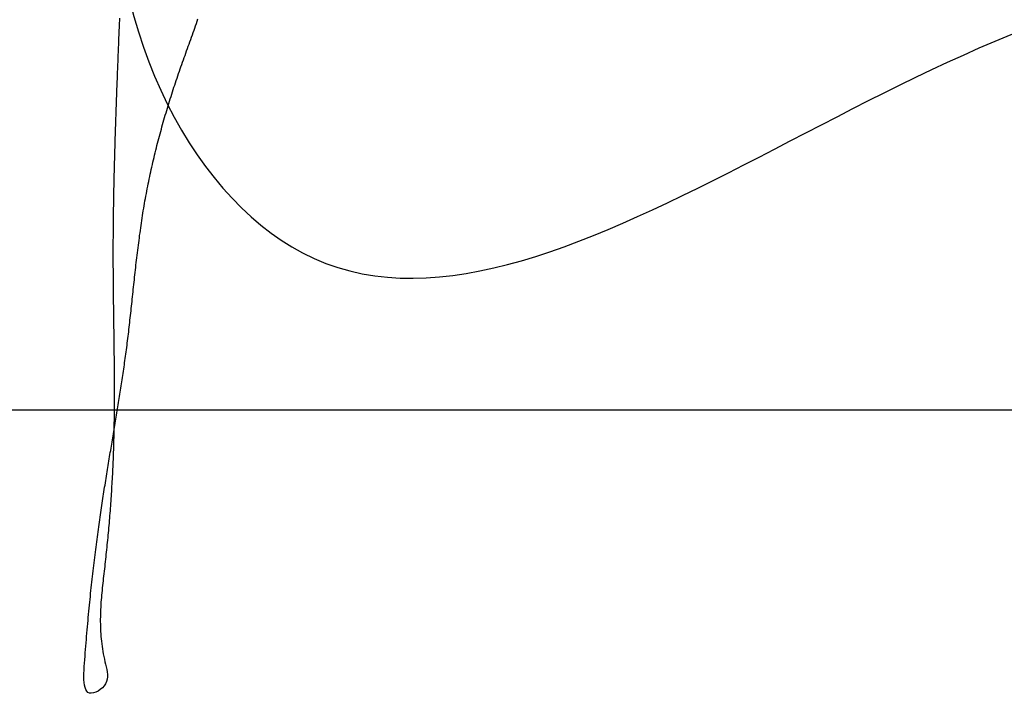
# Model space of a CAD drawing. Header units: millimetres. Extents: x 523431 to 527346, y -48565 to -47721.
# Tile 208 of 217: x 527202.75 to 527206.97, y -48545.96 to -48543.07. Entities that reach past the tile are written whole.
import ezdxf

# ---------------------------------------------------------------- set-up
doc = ezdxf.new("R2010")
doc.units = ezdxf.units.MM

# ---------------------------------------------------------------- blocks, each defined once
blk = doc.blocks.new('A$C0BD840A7')
at = {"color": 5, "start_tangent": (-0.576065, 0.817404), "end_tangent": (1, 0)}
blk.add_spline([(6.7322, 5.9997), (6.9638, 6.7648), (6.8311, 7.132), (8.2398, 7.6625), (5.225, 1.9005), (6.0172, 0.1088), (10.0616, 1.2755)], degree=3, dxfattribs=at)

msp = doc.modelspace()

# ---------------------------------------------------------------- linework, layer by layer
at = {"color": 174}
for p, q in [((527203.1747, -48543.0875), (527203.1743, -48543.0979)), ((527203.1751, -48543.077), (527203.1747, -48543.0875)), ((527203.1755, -48543.0666), (527203.1751, -48543.077)), ((527203.502, -48543.0991), (527203.5054, -48543.0892)), ((527203.5054, -48543.0892), (527203.5088, -48543.0794)), ((527203.5088, -48543.0794), (527203.5122, -48543.0695)), ((527203.1731, -48543.1292), (527203.1726, -48543.1397)), ((527203.1735, -48543.1188), (527203.1731, -48543.1292)), ((527203.1739, -48543.1084), (527203.1735, -48543.1188)), ((527203.1743, -48543.0979), (527203.1739, -48543.1084)), ((527203.4846, -48543.1481), (527203.4881, -48543.1383)), ((527203.4881, -48543.1383), (527203.4916, -48543.1285)), ((527203.4916, -48543.1285), (527203.4951, -48543.1187)), ((527203.4951, -48543.1187), (527203.4985, -48543.1089)), ((527203.4985, -48543.1089), (527203.502, -48543.0991)), ((527203.171, -48543.1814), (527203.1706, -48543.1919)), ((527203.1714, -48543.171), (527203.171, -48543.1814)), ((527203.1718, -48543.1606), (527203.1714, -48543.171)), ((527203.1722, -48543.1501), (527203.1718, -48543.1606)), ((527203.1726, -48543.1397), (527203.1722, -48543.1501)), ((527203.4706, -48543.1871), (527203.4741, -48543.1774)), ((527203.4741, -48543.1774), (527203.4776, -48543.1676)), ((527203.4776, -48543.1676), (527203.4811, -48543.1579)), ((527203.4811, -48543.1579), (527203.4846, -48543.1481)), ((527203.1693, -48543.2232), (527203.1689, -48543.2336)), ((527203.1697, -48543.2128), (527203.1693, -48543.2232)), ((527203.1702, -48543.2023), (527203.1697, -48543.2128)), ((527203.1706, -48543.1919), (527203.1702, -48543.2023)), ((527203.4566, -48543.226), (527203.4601, -48543.2163)), ((527203.4601, -48543.2163), (527203.4636, -48543.2066)), ((527203.4636, -48543.2066), (527203.4671, -48543.1968)), ((527203.4671, -48543.1968), (527203.4706, -48543.1871)), ((527203.1677, -48543.265), (527203.1673, -48543.2754)), ((527203.1681, -48543.2545), (527203.1677, -48543.265)), ((527203.1685, -48543.2441), (527203.1681, -48543.2545)), ((527203.1689, -48543.2336), (527203.1685, -48543.2441)), ((527203.4392, -48543.2747), (527203.4427, -48543.265)), ((527203.4427, -48543.265), (527203.4461, -48543.2552)), ((527203.4461, -48543.2552), (527203.4496, -48543.2455)), ((527203.4496, -48543.2455), (527203.4531, -48543.2357)), ((527203.4531, -48543.2357), (527203.4566, -48543.226)), ((527203.166, -48543.3067), (527203.1656, -48543.3172)), ((527203.1664, -48543.2963), (527203.166, -48543.3067)), ((527203.1669, -48543.2859), (527203.1664, -48543.2963)), ((527203.1673, -48543.2754), (527203.1669, -48543.2859)), ((527203.4257, -48543.3138), (527203.4291, -48543.304)), ((527203.4291, -48543.304), (527203.4324, -48543.2942)), ((527203.4324, -48543.2942), (527203.4358, -48543.2845)), ((527203.4358, -48543.2845), (527203.4392, -48543.2747)), ((527203.1644, -48543.3485), (527203.164, -48543.359)), ((527203.1648, -48543.3381), (527203.1644, -48543.3485)), ((527203.1652, -48543.3276), (527203.1648, -48543.3381)), ((527203.1656, -48543.3172), (527203.1652, -48543.3276)), ((527203.4125, -48543.3531), (527203.4158, -48543.3432)), ((527203.4158, -48543.3432), (527203.4191, -48543.3334)), ((527203.4191, -48543.3334), (527203.4224, -48543.3236)), ((527203.4224, -48543.3236), (527203.4257, -48543.3138)), ((527203.1628, -48543.3903), (527203.1625, -48543.4008)), ((527203.1632, -48543.3799), (527203.1628, -48543.3903)), ((527203.1636, -48543.3694), (527203.1632, -48543.3799)), ((527203.164, -48543.359), (527203.1636, -48543.3694)), ((527203.3966, -48543.4024), (527203.3997, -48543.3925)), ((527203.3997, -48543.3925), (527203.4029, -48543.3826)), ((527203.4029, -48543.3826), (527203.4061, -48543.3728)), ((527203.4061, -48543.3728), (527203.4093, -48543.3629)), ((527203.4093, -48543.3629), (527203.4125, -48543.3531)), ((527203.1613, -48543.4321), (527203.1609, -48543.4425)), ((527203.1617, -48543.4217), (527203.1613, -48543.4321)), ((527203.1621, -48543.4112), (527203.1617, -48543.4217)), ((527203.1625, -48543.4008), (527203.1621, -48543.4112)), ((527203.3842, -48543.442), (527203.3873, -48543.4321)), ((527203.3873, -48543.4321), (527203.3903, -48543.4222)), ((527203.3903, -48543.4222), (527203.3934, -48543.4123)), ((527203.3934, -48543.4123), (527203.3966, -48543.4024)), ((527203.1598, -48543.4739), (527203.1595, -48543.4843)), ((527203.1602, -48543.4634), (527203.1598, -48543.4739)), ((527203.1606, -48543.453), (527203.1602, -48543.4634)), ((527203.1609, -48543.4425), (527203.1606, -48543.453)), ((527203.3722, -48543.4819), (527203.3752, -48543.4719)), ((527203.3752, -48543.4719), (527203.3782, -48543.4619)), ((527203.3782, -48543.4619), (527203.3812, -48543.452)), ((527203.3812, -48543.452), (527203.3842, -48543.442)), ((527203.1584, -48543.5157), (527203.1581, -48543.5261)), ((527203.1588, -48543.5052), (527203.1584, -48543.5157)), ((527203.1591, -48543.4948), (527203.1588, -48543.5052)), ((527203.1595, -48543.4843), (527203.1591, -48543.4948)), ((527203.3607, -48543.5219), (527203.3635, -48543.5119)), ((527203.3635, -48543.5119), (527203.3664, -48543.5019)), ((527203.3664, -48543.5019), (527203.3693, -48543.4919)), ((527203.3693, -48543.4919), (527203.3722, -48543.4819)), ((527203.157, -48543.5575), (527203.1567, -48543.5679)), ((527203.1574, -48543.547), (527203.157, -48543.5575)), ((527203.1577, -48543.5366), (527203.1574, -48543.547)), ((527203.1581, -48543.5261), (527203.1577, -48543.5366)), ((527203.3496, -48543.5621), (527203.3523, -48543.5521)), ((527203.3523, -48543.5521), (527203.3551, -48543.542)), ((527203.3551, -48543.542), (527203.3579, -48543.5319)), ((527203.3579, -48543.5319), (527203.3607, -48543.5219)), ((527203.1558, -48543.5993), (527203.1554, -48543.6097)), ((527203.1561, -48543.5888), (527203.1558, -48543.5993)), ((527203.1564, -48543.5784), (527203.1561, -48543.5888)), ((527203.1567, -48543.5679), (527203.1564, -48543.5784)), ((527203.3363, -48543.6127), (527203.3389, -48543.6026)), ((527203.3389, -48543.6026), (527203.3415, -48543.5924)), ((527203.3415, -48543.5924), (527203.3442, -48543.5823)), ((527203.3442, -48543.5823), (527203.3469, -48543.5722)), ((527203.3469, -48543.5722), (527203.3496, -48543.5621)), ((527203.1545, -48543.6411), (527203.1542, -48543.6515)), ((527203.1548, -48543.6306), (527203.1545, -48543.6411)), ((527203.1551, -48543.6202), (527203.1548, -48543.6306)), ((527203.1554, -48543.6097), (527203.1551, -48543.6202)), ((527203.3262, -48543.6534), (527203.3287, -48543.6432)), ((527203.3287, -48543.6432), (527203.3312, -48543.633)), ((527203.3312, -48543.633), (527203.3337, -48543.6228)), ((527203.3337, -48543.6228), (527203.3363, -48543.6127)), ((527203.1534, -48543.6829), (527203.1531, -48543.6934)), ((527203.1537, -48543.6725), (527203.1534, -48543.6829)), ((527203.154, -48543.662), (527203.1537, -48543.6725)), ((527203.1542, -48543.6515), (527203.154, -48543.662)), ((527203.3166, -48543.6943), (527203.3189, -48543.6841)), ((527203.3189, -48543.6841), (527203.3213, -48543.6738)), ((527203.3213, -48543.6738), (527203.3238, -48543.6636)), ((527203.3238, -48543.6636), (527203.3262, -48543.6534)), ((527203.1523, -48543.7247), (527203.1521, -48543.7352)), ((527203.1526, -48543.7142), (527203.1523, -48543.7247)), ((527203.1529, -48543.7038), (527203.1526, -48543.7142)), ((527203.1531, -48543.6934), (527203.1529, -48543.7038)), ((527203.3075, -48543.7354), (527203.3097, -48543.7251)), ((527203.3097, -48543.7251), (527203.312, -48543.7148)), ((527203.312, -48543.7148), (527203.3143, -48543.7046)), ((527203.3143, -48543.7046), (527203.3166, -48543.6943)), ((527203.1514, -48543.7665), (527203.1512, -48543.777)), ((527203.1516, -48543.7561), (527203.1514, -48543.7665)), ((527203.1519, -48543.7456), (527203.1516, -48543.7561)), ((527203.1521, -48543.7352), (527203.1519, -48543.7456)), ((527203.2988, -48543.7768), (527203.301, -48543.7664)), ((527203.301, -48543.7664), (527203.3031, -48543.7561)), ((527203.3031, -48543.7561), (527203.3053, -48543.7458)), ((527203.3053, -48543.7458), (527203.3075, -48543.7354)), ((527203.1505, -48543.8083), (527203.1503, -48543.8188)), ((527203.1507, -48543.7979), (527203.1505, -48543.8083)), ((527203.1509, -48543.7874), (527203.1507, -48543.7979)), ((527203.1512, -48543.777), (527203.1509, -48543.7874)), ((527203.2908, -48543.8184), (527203.2927, -48543.808)), ((527203.2927, -48543.808), (527203.2947, -48543.7976)), ((527203.2947, -48543.7976), (527203.2968, -48543.7872)), ((527203.2968, -48543.7872), (527203.2988, -48543.7768)), ((527203.1498, -48543.8501), (527203.1496, -48543.8606)), ((527203.1499, -48543.8397), (527203.1498, -48543.8501)), ((527203.1501, -48543.8292), (527203.1499, -48543.8397)), ((527203.1503, -48543.8188), (527203.1501, -48543.8292)), ((527203.2832, -48543.8603), (527203.285, -48543.8498)), ((527203.285, -48543.8498), (527203.2869, -48543.8393)), ((527203.2869, -48543.8393), (527203.2888, -48543.8289)), ((527203.2888, -48543.8289), (527203.2908, -48543.8184)), ((527203.1491, -48543.8919), (527203.149, -48543.9024)), ((527203.1493, -48543.8815), (527203.1491, -48543.8919)), ((527203.1494, -48543.871), (527203.1493, -48543.8815)), ((527203.1496, -48543.8606), (527203.1494, -48543.871)), ((527203.2762, -48543.9023), (527203.2779, -48543.8918)), ((527203.2779, -48543.8918), (527203.2796, -48543.8813)), ((527203.2796, -48543.8813), (527203.2814, -48543.8708)), ((527203.2814, -48543.8708), (527203.2832, -48543.8603)), ((527203.1486, -48543.9337), (527203.1485, -48543.9441)), ((527203.1487, -48543.9233), (527203.1486, -48543.9337)), ((527203.1489, -48543.9128), (527203.1487, -48543.9233)), ((527203.149, -48543.9024), (527203.1489, -48543.9128)), ((527203.2697, -48543.9446), (527203.2713, -48543.934)), ((527203.2713, -48543.934), (527203.2729, -48543.9235)), ((527203.2729, -48543.9235), (527203.2745, -48543.9129)), ((527203.2745, -48543.9129), (527203.2762, -48543.9023)), ((527203.1482, -48543.9755), (527203.1481, -48543.9859)), ((527203.1483, -48543.965), (527203.1482, -48543.9755)), ((527203.1484, -48543.9546), (527203.1483, -48543.965)), ((527203.1485, -48543.9441), (527203.1484, -48543.9546)), ((527203.2637, -48543.987), (527203.2652, -48543.9764)), ((527203.2652, -48543.9764), (527203.2667, -48543.9658)), ((527203.2667, -48543.9658), (527203.2682, -48543.9552)), ((527203.2682, -48543.9552), (527203.2697, -48543.9446)), ((527203.148, -48544.0068), (527203.1479, -48544.0173)), ((527203.1479, -48544.0173), (527203.1479, -48544.0277)), ((527203.1481, -48543.9964), (527203.148, -48544.0068)), ((527203.1481, -48543.9859), (527203.1481, -48543.9964)), ((527203.2581, -48544.0294), (527203.2594, -48544.0188)), ((527203.2594, -48544.0188), (527203.2608, -48544.0082)), ((527203.2608, -48544.0082), (527203.2622, -48543.9976)), ((527203.2622, -48543.9976), (527203.2637, -48543.987)), ((527203.1479, -48544.0382), (527203.1478, -48544.0486)), ((527203.1478, -48544.0486), (527203.1478, -48544.0591)), ((527203.1478, -48544.0591), (527203.1478, -48544.0695)), ((527203.1479, -48544.0277), (527203.1479, -48544.0382)), ((527203.2528, -48544.0718), (527203.2541, -48544.0612)), ((527203.2541, -48544.0612), (527203.2554, -48544.0506)), ((527203.2554, -48544.0506), (527203.2567, -48544.04)), ((527203.2567, -48544.04), (527203.2581, -48544.0294)), ((527203.1478, -48544.0695), (527203.1478, -48544.0799)), ((527203.1478, -48544.0799), (527203.1478, -48544.0904)), ((527203.1478, -48544.0904), (527203.1478, -48544.1008)), ((527203.1478, -48544.1008), (527203.1478, -48544.1113)), ((527203.2478, -48544.1141), (527203.249, -48544.1035)), ((527203.249, -48544.1035), (527203.2502, -48544.093)), ((527203.2502, -48544.093), (527203.2515, -48544.0824)), ((527203.2515, -48544.0824), (527203.2528, -48544.0718)), ((527203.1478, -48544.1113), (527203.1479, -48544.1217)), ((527203.1479, -48544.1217), (527203.1479, -48544.1321)), ((527203.1479, -48544.1321), (527203.148, -48544.1426)), ((527203.148, -48544.1426), (527203.148, -48544.153)), ((527203.243, -48544.1562), (527203.2442, -48544.1457)), ((527203.2442, -48544.1457), (527203.2453, -48544.1352)), ((527203.2453, -48544.1352), (527203.2465, -48544.1246)), ((527203.2465, -48544.1246), (527203.2478, -48544.1141)), ((527203.148, -48544.153), (527203.1481, -48544.1635)), ((527203.1481, -48544.1635), (527203.1482, -48544.1739)), ((527203.1482, -48544.1739), (527203.1482, -48544.1844)), ((527203.1482, -48544.1844), (527203.1483, -48544.1948)), ((527203.2384, -48544.198), (527203.2395, -48544.1876)), ((527203.2395, -48544.1876), (527203.2407, -48544.1771)), ((527203.2407, -48544.1771), (527203.2418, -48544.1667)), ((527203.2418, -48544.1667), (527203.243, -48544.1562)), ((527203.1483, -48544.1948), (527203.1484, -48544.2052)), ((527203.1484, -48544.2052), (527203.1485, -48544.2157)), ((527203.1485, -48544.2157), (527203.1486, -48544.2261)), ((527203.1486, -48544.2261), (527203.1487, -48544.2365)), ((527203.1487, -48544.2365), (527203.1489, -48544.247)), ((527203.2339, -48544.2395), (527203.235, -48544.2292)), ((527203.235, -48544.2292), (527203.2362, -48544.2188)), ((527203.2362, -48544.2188), (527203.2373, -48544.2084)), ((527203.2373, -48544.2084), (527203.2384, -48544.198)), ((527203.1489, -48544.247), (527203.149, -48544.2574)), ((527203.149, -48544.2574), (527203.1491, -48544.2679)), ((527203.1491, -48544.2679), (527203.1492, -48544.2783)), ((527203.1492, -48544.2783), (527203.1493, -48544.2887)), ((527203.2295, -48544.2807), (527203.2306, -48544.2704)), ((527203.2306, -48544.2704), (527203.2317, -48544.2602)), ((527203.2317, -48544.2602), (527203.2328, -48544.2499)), ((527203.2328, -48544.2499), (527203.2339, -48544.2395)), ((527203.1493, -48544.2887), (527203.1495, -48544.2992)), ((527203.1495, -48544.2992), (527203.1496, -48544.3096)), ((527203.1496, -48544.3096), (527203.1497, -48544.32)), ((527203.1497, -48544.32), (527203.1499, -48544.3305)), ((527203.2252, -48544.3213), (527203.2263, -48544.3112)), ((527203.2263, -48544.3112), (527203.2274, -48544.301)), ((527203.2274, -48544.301), (527203.2285, -48544.2909)), ((527203.2285, -48544.2909), (527203.2295, -48544.2807)), ((527203.1499, -48544.3305), (527203.15, -48544.3409)), ((527203.15, -48544.3409), (527203.1502, -48544.3514)), ((527203.1502, -48544.3514), (527203.1503, -48544.3618)), ((527203.1503, -48544.3618), (527203.1504, -48544.3722)), ((527203.2196, -48544.3713), (527203.2207, -48544.3614)), ((527203.2207, -48544.3614), (527203.2219, -48544.3514)), ((527203.2219, -48544.3514), (527203.223, -48544.3414)), ((527203.223, -48544.3414), (527203.2241, -48544.3314)), ((527203.2241, -48544.3314), (527203.2252, -48544.3213)), ((527203.1504, -48544.3722), (527203.1506, -48544.3827)), ((527203.1506, -48544.3827), (527203.1507, -48544.3931)), ((527203.1507, -48544.3931), (527203.1509, -48544.4036)), ((527203.1509, -48544.4036), (527203.151, -48544.414)), ((527203.2151, -48544.4106), (527203.2162, -48544.4009)), ((527203.2162, -48544.4009), (527203.2174, -48544.3911)), ((527203.2174, -48544.3911), (527203.2185, -48544.3812)), ((527203.2185, -48544.3812), (527203.2196, -48544.3713)), ((527203.151, -48544.414), (527203.1511, -48544.4244)), ((527203.1511, -48544.4244), (527203.1513, -48544.4349)), ((527203.1513, -48544.4349), (527203.1514, -48544.4453)), ((527203.1514, -48544.4453), (527203.1515, -48544.4558)), ((527203.2104, -48544.4492), (527203.2116, -48544.4397)), ((527203.2116, -48544.4397), (527203.2127, -48544.43)), ((527203.2127, -48544.43), (527203.2139, -48544.4203)), ((527203.2139, -48544.4203), (527203.2151, -48544.4106)), ((527203.1515, -48544.4558), (527203.1517, -48544.4662)), ((527203.1517, -48544.4662), (527203.1518, -48544.4766)), ((527203.1518, -48544.4766), (527203.1519, -48544.4871)), ((527203.1519, -48544.4871), (527203.152, -48544.4975)), ((527203.2043, -48544.4966), (527203.2055, -48544.4872)), ((527203.2055, -48544.4872), (527203.2067, -48544.4778)), ((527203.2067, -48544.4778), (527203.208, -48544.4683)), ((527203.208, -48544.4683), (527203.2092, -48544.4588)), ((527203.2092, -48544.4588), (527203.2104, -48544.4492)), ((527203.152, -48544.4975), (527203.1521, -48544.508)), ((527203.1521, -48544.508), (527203.1523, -48544.5184)), ((527203.1523, -48544.5184), (527203.1524, -48544.5289)), ((527203.1524, -48544.5289), (527203.1525, -48544.5393)), ((527203.1992, -48544.5338), (527203.2005, -48544.5245)), ((527203.2005, -48544.5245), (527203.2017, -48544.5152)), ((527203.2017, -48544.5152), (527203.203, -48544.5059)), ((527203.203, -48544.5059), (527203.2043, -48544.4966)), ((527203.1525, -48544.5393), (527203.1525, -48544.5498)), ((527203.1525, -48544.5498), (527203.1526, -48544.5602)), ((527203.1526, -48544.5602), (527203.1527, -48544.5706)), ((527203.1527, -48544.5706), (527203.1528, -48544.5811)), ((527203.1927, -48544.5796), (527203.194, -48544.5705)), ((527203.194, -48544.5705), (527203.1953, -48544.5614)), ((527203.1953, -48544.5614), (527203.1966, -48544.5522)), ((527203.1966, -48544.5522), (527203.1979, -48544.543)), ((527203.1979, -48544.543), (527203.1992, -48544.5338)), ((527203.1528, -48544.5811), (527203.1529, -48544.5915)), ((527203.1529, -48544.5915), (527203.1529, -48544.602)), ((527203.1529, -48544.602), (527203.153, -48544.6124)), ((527203.153, -48544.6124), (527203.153, -48544.6229)), ((527203.1859, -48544.6249), (527203.1873, -48544.6159)), ((527203.1873, -48544.6159), (527203.1886, -48544.6068)), ((527203.1886, -48544.6068), (527203.19, -48544.5978)), ((527203.19, -48544.5978), (527203.1913, -48544.5887)), ((527203.1913, -48544.5887), (527203.1927, -48544.5796)), ((527203.153, -48544.6229), (527203.153, -48544.6333)), ((527203.153, -48544.6333), (527203.1531, -48544.6438)), ((527203.1531, -48544.6438), (527203.1531, -48544.6542)), ((527203.1531, -48544.6542), (527203.1531, -48544.6647)), ((527203.1804, -48544.6607), (527203.1818, -48544.6518)), ((527203.1818, -48544.6518), (527203.1832, -48544.6428)), ((527203.1832, -48544.6428), (527203.1846, -48544.6338)), ((527203.1846, -48544.6338), (527203.1859, -48544.6249)), ((527203.1531, -48544.6961), (527203.153, -48544.7065)), ((527203.1531, -48544.6647), (527203.1531, -48544.6751)), ((527203.1531, -48544.6751), (527203.1531, -48544.6856)), ((527203.1531, -48544.6856), (527203.1531, -48544.6961)), ((527203.1734, -48544.7052), (527203.1748, -48544.6963)), ((527203.1748, -48544.6963), (527203.1762, -48544.6874)), ((527203.1762, -48544.6874), (527203.1776, -48544.6785)), ((527203.1776, -48544.6785), (527203.179, -48544.6696)), ((527203.179, -48544.6696), (527203.1804, -48544.6607)), ((527203.1529, -48544.7274), (527203.1528, -48544.7379)), ((527203.1528, -48544.7379), (527203.1528, -48544.7483)), ((527203.153, -48544.717), (527203.1529, -48544.7274)), ((527203.153, -48544.7065), (527203.153, -48544.717)), ((527203.1662, -48544.7495), (527203.1676, -48544.7407)), ((527203.1676, -48544.7407), (527203.1691, -48544.7318)), ((527203.1691, -48544.7318), (527203.1705, -48544.7229)), ((527203.1705, -48544.7229), (527203.1719, -48544.7141)), ((527203.1719, -48544.7141), (527203.1734, -48544.7052)), ((527203.1524, -48544.7797), (527203.1523, -48544.7902)), ((527203.1526, -48544.7693), (527203.1524, -48544.7797)), ((527203.1527, -48544.7588), (527203.1526, -48544.7693)), ((527203.1528, -48544.7483), (527203.1527, -48544.7588)), ((527203.1589, -48544.7938), (527203.1603, -48544.7849)), ((527203.1603, -48544.7849), (527203.1618, -48544.7761)), ((527203.1618, -48544.7761), (527203.1633, -48544.7672)), ((527203.1633, -48544.7672), (527203.1647, -48544.7584)), ((527203.1647, -48544.7584), (527203.1662, -48544.7495)), ((527203.1518, -48544.8216), (527203.1516, -48544.8321)), ((527203.152, -48544.8111), (527203.1518, -48544.8216)), ((527203.1522, -48544.8007), (527203.152, -48544.8111)), ((527203.1523, -48544.7902), (527203.1522, -48544.8007)), ((527203.153, -48544.8293), (527203.1544, -48544.8204)), ((527203.1544, -48544.8204), (527203.1559, -48544.8115)), ((527203.1559, -48544.8115), (527203.1574, -48544.8027)), ((527203.1574, -48544.8027), (527203.1589, -48544.7938)), ((527203.1455, -48544.8739), (527203.147, -48544.8649)), ((527203.147, -48544.8649), (527203.1485, -48544.856)), ((527203.1485, -48544.856), (527203.15, -48544.8471)), ((527203.15, -48544.8471), (527203.1515, -48544.8382)), ((527203.1509, -48544.8635), (527203.1507, -48544.874)), ((527203.1512, -48544.853), (527203.1509, -48544.8635)), ((527203.1514, -48544.8425), (527203.1512, -48544.853)), ((527203.1516, -48544.8321), (527203.1514, -48544.8425)), ((527203.1515, -48544.8382), (527203.153, -48544.8293)), ((527203.138, -48544.9189), (527203.1395, -48544.9098)), ((527203.1395, -48544.9098), (527203.141, -48544.9008)), ((527203.141, -48544.9008), (527203.1425, -48544.8918)), ((527203.1425, -48544.8918), (527203.144, -48544.8828)), ((527203.144, -48544.8828), (527203.1455, -48544.8739)), ((527203.1498, -48544.9054), (527203.1495, -48544.9159)), ((527203.1501, -48544.8949), (527203.1498, -48544.9054)), ((527203.1504, -48544.8844), (527203.1501, -48544.8949)), ((527203.1507, -48544.874), (527203.1504, -48544.8844)), ((527203.1319, -48544.9552), (527203.1334, -48544.9461)), ((527203.1334, -48544.9461), (527203.1349, -48544.937)), ((527203.1349, -48544.937), (527203.1365, -48544.9279)), ((527203.1365, -48544.9279), (527203.138, -48544.9189)), ((527203.1484, -48544.9473), (527203.148, -48544.9578)), ((527203.1488, -48544.9368), (527203.1484, -48544.9473)), ((527203.1491, -48544.9264), (527203.1488, -48544.9368)), ((527203.1495, -48544.9159), (527203.1491, -48544.9264)), ((527203.1243, -48545.0013), (527203.1259, -48544.992)), ((527203.1259, -48544.992), (527203.1274, -48544.9828)), ((527203.1274, -48544.9828), (527203.1289, -48544.9736)), ((527203.1289, -48544.9736), (527203.1304, -48544.9644)), ((527203.1304, -48544.9644), (527203.1319, -48544.9552)), ((527203.1466, -48544.9893), (527203.1462, -48544.9998)), ((527203.1471, -48544.9788), (527203.1466, -48544.9893)), ((527203.1476, -48544.9683), (527203.1471, -48544.9788)), ((527203.148, -48544.9578), (527203.1476, -48544.9683)), ((527203.1183, -48545.0387), (527203.1198, -48545.0293)), ((527203.1198, -48545.0293), (527203.1213, -48545.0199)), ((527203.1213, -48545.0199), (527203.1228, -48545.0106)), ((527203.1228, -48545.0106), (527203.1243, -48545.0013)), ((527203.1446, -48545.0312), (527203.144, -48545.0417)), ((527203.1451, -48545.0207), (527203.1446, -48545.0312)), ((527203.1456, -48545.0103), (527203.1451, -48545.0207)), ((527203.1462, -48544.9998), (527203.1456, -48545.0103)), ((527203.1107, -48545.0864), (527203.1122, -48545.0768)), ((527203.1122, -48545.0768), (527203.1137, -48545.0672)), ((527203.1137, -48545.0672), (527203.1153, -48545.0577)), ((527203.1153, -48545.0577), (527203.1168, -48545.0482)), ((527203.1168, -48545.0482), (527203.1183, -48545.0387)), ((527203.1422, -48545.0732), (527203.1416, -48545.0837)), ((527203.1429, -48545.0627), (527203.1422, -48545.0732)), ((527203.1434, -48545.0522), (527203.1429, -48545.0627)), ((527203.144, -48545.0417), (527203.1434, -48545.0522)), ((527203.1047, -48545.1253), (527203.1062, -48545.1155)), ((527203.1062, -48545.1155), (527203.1077, -48545.1057)), ((527203.1077, -48545.1057), (527203.1092, -48545.096)), ((527203.1092, -48545.096), (527203.1107, -48545.0864)), ((527203.1396, -48545.1151), (527203.1389, -48545.1256)), ((527203.1403, -48545.1046), (527203.1396, -48545.1151)), ((527203.1409, -48545.0942), (527203.1403, -48545.1046)), ((527203.1416, -48545.0837), (527203.1409, -48545.0942)), ((527203.0972, -48545.175), (527203.0987, -48545.1649)), ((527203.0987, -48545.1649), (527203.1002, -48545.1549)), ((527203.1002, -48545.1549), (527203.1017, -48545.145)), ((527203.1017, -48545.145), (527203.1032, -48545.1351)), ((527203.1032, -48545.1351), (527203.1047, -48545.1253)), ((527203.1366, -48545.157), (527203.1359, -48545.1674)), ((527203.1374, -48545.1465), (527203.1366, -48545.157)), ((527203.1381, -48545.1361), (527203.1374, -48545.1465)), ((527203.1389, -48545.1256), (527203.1381, -48545.1361)), ((527203.0913, -48545.2157), (527203.0928, -48545.2055)), ((527203.0928, -48545.2055), (527203.0943, -48545.1952)), ((527203.0943, -48545.1952), (527203.0957, -48545.1851)), ((527203.0957, -48545.1851), (527203.0972, -48545.175)), ((527203.1334, -48545.1988), (527203.1326, -48545.2092)), ((527203.1342, -48545.1883), (527203.1334, -48545.1988)), ((527203.1351, -48545.1779), (527203.1342, -48545.1883)), ((527203.1359, -48545.1674), (527203.1351, -48545.1779)), ((527203.0855, -48545.2574), (527203.0869, -48545.2469)), ((527203.0869, -48545.2469), (527203.0884, -48545.2365)), ((527203.0884, -48545.2365), (527203.0898, -48545.2261)), ((527203.0898, -48545.2261), (527203.0913, -48545.2157)), ((527203.1299, -48545.2405), (527203.129, -48545.2509)), ((527203.1308, -48545.2301), (527203.1299, -48545.2405)), ((527203.1317, -48545.2197), (527203.1308, -48545.2301)), ((527203.1326, -48545.2092), (527203.1317, -48545.2197)), ((527203.0797, -48545.3001), (527203.0811, -48545.2894)), ((527203.0811, -48545.2894), (527203.0825, -48545.2787)), ((527203.0825, -48545.2787), (527203.084, -48545.268)), ((527203.084, -48545.268), (527203.0855, -48545.2574)), ((527203.1262, -48545.2821), (527203.1252, -48545.2925)), ((527203.1271, -48545.2717), (527203.1262, -48545.2821)), ((527203.1281, -48545.2613), (527203.1271, -48545.2717)), ((527203.129, -48545.2509), (527203.1281, -48545.2613)), ((527203.074, -48545.344), (527203.0754, -48545.3329)), ((527203.0754, -48545.3329), (527203.0768, -48545.3219)), ((527203.0768, -48545.3219), (527203.0782, -48545.311)), ((527203.0782, -48545.311), (527203.0797, -48545.3001)), ((527203.1222, -48545.3236), (527203.1211, -48545.3339)), ((527203.1232, -48545.3132), (527203.1222, -48545.3236)), ((527203.1242, -48545.3028), (527203.1232, -48545.3132)), ((527203.1252, -48545.2925), (527203.1242, -48545.3028)), ((527203.0698, -48545.3776), (527203.0711, -48545.3663)), ((527203.0711, -48545.3663), (527203.0725, -48545.3551)), ((527203.0725, -48545.3551), (527203.074, -48545.344)), ((527203.1168, -48545.3752), (527203.1157, -48545.3855)), ((527203.1179, -48545.3649), (527203.1168, -48545.3752)), ((527203.119, -48545.3546), (527203.1179, -48545.3649)), ((527203.1201, -48545.3442), (527203.119, -48545.3546)), ((527203.1211, -48545.3339), (527203.1201, -48545.3442)), ((527203.0642, -48545.4236), (527203.0656, -48545.412)), ((527203.0656, -48545.412), (527203.067, -48545.4004)), ((527203.067, -48545.4004), (527203.0684, -48545.389)), ((527203.0684, -48545.389), (527203.0698, -48545.3776)), ((527203.1123, -48545.4163), (527203.1111, -48545.4265)), ((527203.1134, -48545.406), (527203.1123, -48545.4163)), ((527203.1146, -48545.3957), (527203.1134, -48545.406)), ((527203.1157, -48545.3855), (527203.1146, -48545.3957)), ((527203.0588, -48545.4708), (527203.0601, -48545.4589)), ((527203.0601, -48545.4589), (527203.0615, -48545.447)), ((527203.0615, -48545.447), (527203.0628, -48545.4353)), ((527203.0628, -48545.4353), (527203.0642, -48545.4236)), ((527203.1075, -48545.4572), (527203.1064, -48545.4674)), ((527203.1087, -48545.447), (527203.1075, -48545.4572)), ((527203.1099, -48545.4367), (527203.1087, -48545.447)), ((527203.1111, -48545.4265), (527203.1099, -48545.4367)), ((527203.0548, -48545.5072), (527203.0561, -48545.495)), ((527203.0561, -48545.495), (527203.0575, -48545.4829)), ((527203.0575, -48545.4829), (527203.0588, -48545.4708)), ((527203.103, -48545.498), (527203.1019, -48545.5082)), ((527203.1041, -48545.4878), (527203.103, -48545.498)), ((527203.1052, -48545.4776), (527203.1041, -48545.4878)), ((527203.1064, -48545.4674), (527203.1052, -48545.4776)), ((527203.0496, -48545.557), (527203.0509, -48545.5444)), ((527203.0509, -48545.5444), (527203.0522, -48545.5319)), ((527203.0522, -48545.5319), (527203.0535, -48545.5195)), ((527203.0535, -48545.5195), (527203.0548, -48545.5072)), ((527203.099, -48545.5389), (527203.0981, -48545.5491)), ((527203.0999, -48545.5287), (527203.099, -48545.5389)), ((527203.1009, -48545.5184), (527203.0999, -48545.5287)), ((527203.1019, -48545.5082), (527203.1009, -48545.5184)), ((527203.0458, -48545.5953), (527203.0471, -48545.5824)), ((527203.0471, -48545.5824), (527203.0483, -48545.5697)), ((527203.0483, -48545.5697), (527203.0496, -48545.557)), ((527203.0958, -48545.5799), (527203.0952, -48545.5902)), ((527203.0965, -48545.5696), (527203.0958, -48545.5799)), ((527203.0973, -48545.5594), (527203.0965, -48545.5696)), ((527203.0981, -48545.5491), (527203.0973, -48545.5594)), ((527203.0421, -48545.6345), (527203.0433, -48545.6214)), ((527203.0433, -48545.6214), (527203.0446, -48545.6083)), ((527203.0446, -48545.6083), (527203.0458, -48545.5953)), ((527203.0939, -48545.6212), (527203.0937, -48545.6315)), ((527203.0943, -48545.6108), (527203.0939, -48545.6212)), ((527203.0947, -48545.6005), (527203.0943, -48545.6108)), ((527203.0952, -48545.5902), (527203.0947, -48545.6005)), ((527203.0385, -48545.6747), (527203.0397, -48545.6612)), ((527203.0397, -48545.6612), (527203.0409, -48545.6478)), ((527203.0409, -48545.6478), (527203.0421, -48545.6345)), ((527203.0937, -48545.6315), (527203.0936, -48545.6419)), ((527203.0936, -48545.6419), (527203.0936, -48545.6523)), ((527203.0936, -48545.6523), (527203.0937, -48545.6628)), ((527203.0937, -48545.6628), (527203.0939, -48545.6733)), ((527203.035, -48545.7158), (527203.0361, -48545.702)), ((527203.0361, -48545.702), (527203.0373, -48545.6883)), ((527203.0373, -48545.6883), (527203.0385, -48545.6747)), ((527203.0939, -48545.6733), (527203.0943, -48545.6838)), ((527203.0943, -48545.6838), (527203.0947, -48545.6943)), ((527203.0947, -48545.6943), (527203.0954, -48545.7049)), ((527203.0954, -48545.7049), (527203.0962, -48545.7155)), ((527203.0315, -48545.7579), (527203.0327, -48545.7438)), ((527203.0327, -48545.7438), (527203.0338, -48545.7297)), ((527203.0338, -48545.7297), (527203.035, -48545.7158)), ((527203.0962, -48545.7155), (527203.0971, -48545.7262)), ((527203.0971, -48545.7262), (527203.0982, -48545.7369)), ((527203.0982, -48545.7369), (527203.0995, -48545.7476)), ((527203.0995, -48545.7476), (527203.1009, -48545.7584)), ((527203.0282, -48545.8011), (527203.0293, -48545.7866)), ((527203.0293, -48545.7866), (527203.0304, -48545.7722)), ((527203.0304, -48545.7722), (527203.0315, -48545.7579)), ((527203.1009, -48545.7584), (527203.1025, -48545.7692)), ((527203.1025, -48545.7692), (527203.1043, -48545.7801)), ((527203.1043, -48545.7801), (527203.1062, -48545.791)), ((527203.1062, -48545.791), (527203.1084, -48545.802)), ((527203.025, -48545.8452), (527203.0261, -48545.8304)), ((527203.0261, -48545.8304), (527203.0271, -48545.8157)), ((527203.0271, -48545.8157), (527203.0282, -48545.8011)), ((527203.1084, -48545.802), (527203.1108, -48545.813)), ((527203.1108, -48545.813), (527203.1133, -48545.8241)), ((527203.1133, -48545.8241), (527203.116, -48545.8352)), ((527203.116, -48545.8352), (527203.1186, -48545.8463)), ((527203.0233, -48545.8881), (527203.0235, -48545.8742)), ((527203.0235, -48545.8742), (527203.0242, -48545.8599)), ((527203.0242, -48545.8599), (527203.025, -48545.8452)), ((527203.1186, -48545.8463), (527203.1209, -48545.8574)), ((527203.1209, -48545.8574), (527203.1227, -48545.8682)), ((527203.1227, -48545.8682), (527203.1238, -48545.879)), ((527203.1238, -48545.879), (527203.1239, -48545.8894)), ((527203.0235, -48545.9013), (527203.0233, -48545.8881)), ((527203.0243, -48545.9136), (527203.0235, -48545.9013)), ((527203.0257, -48545.9249), (527203.0243, -48545.9136)), ((527203.1162, -48545.9189), (527203.1103, -48545.9279)), ((527203.1203, -48545.9095), (527203.1162, -48545.9189)), ((527203.1228, -48545.8996), (527203.1203, -48545.9095)), ((527203.1239, -48545.8894), (527203.1228, -48545.8996)), ((527203.028, -48545.9349), (527203.0257, -48545.9249)), ((527203.0312, -48545.9435), (527203.028, -48545.9349)), ((527203.0353, -48545.9504), (527203.0312, -48545.9435)), ((527203.0406, -48545.9556), (527203.0353, -48545.9504)), ((527203.0471, -48545.9587), (527203.0406, -48545.9556)), ((527203.055, -48545.9596), (527203.0471, -48545.9587)), ((527203.064, -48545.9583), (527203.055, -48545.9596)), ((527203.0738, -48545.9551), (527203.064, -48545.9583)), ((527203.0839, -48545.9501), (527203.0738, -48545.9551)), ((527203.0936, -48545.9437), (527203.0839, -48545.9501)), ((527203.1026, -48545.9362), (527203.0936, -48545.9437)), ((527203.1103, -48545.9279), (527203.1026, -48545.9362))]:
    msp.add_line(p, q, dxfattribs=at)
msp.add_line((527220.5796, -48544.7462), (527155.5796, -48544.7462))

# ---------------------------------------------------------------- block references
msp.add_blockref('A$C0BD840A7', (527197.9426, -48544.1811))

doc.saveas('drawing.dxf')
